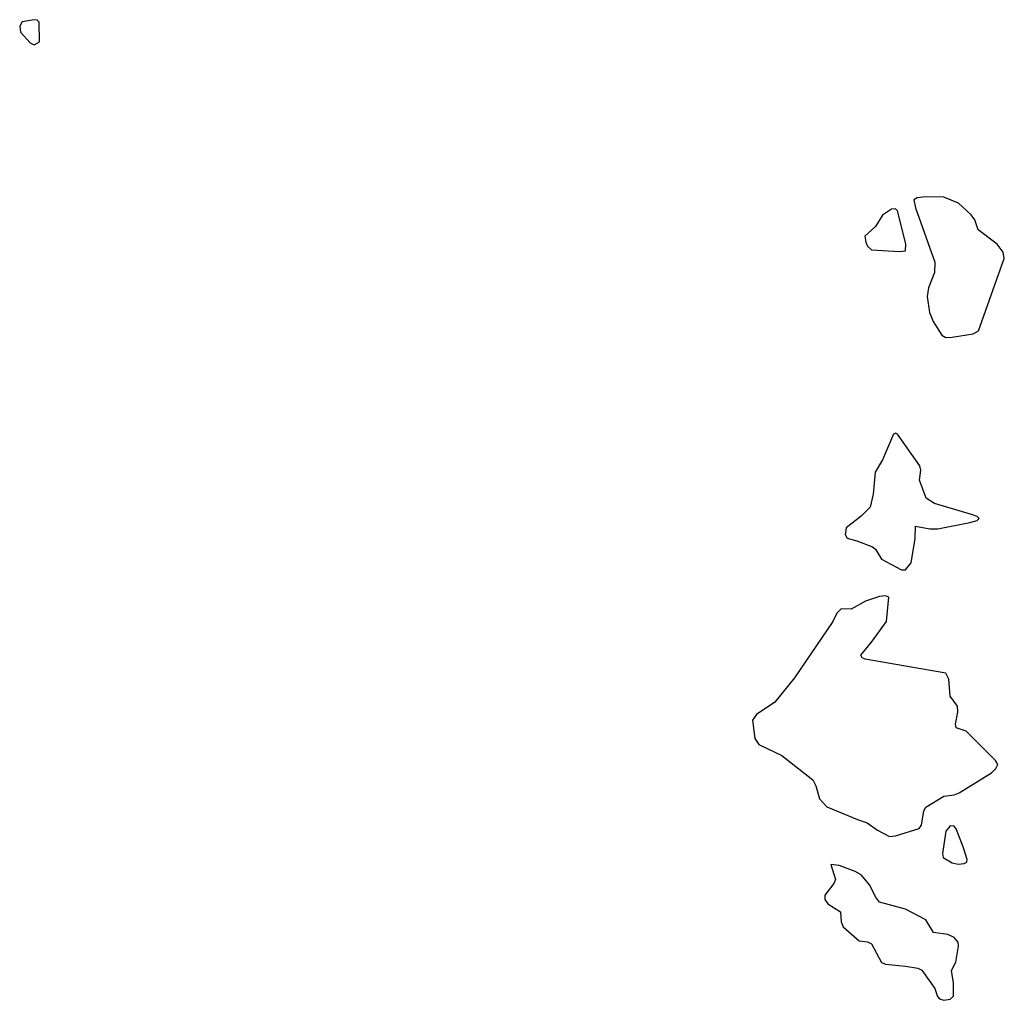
# Model space of a CAD drawing. Extents: x 1862350 to 2057294, y 212041 to 437318.
# Tile 126 of 256: x 1898233 to 1903114, y 344137 to 348998. Entities that reach past the tile are written whole.
import ezdxf

# ---------------------------------------------------------------- set-up
doc = ezdxf.new("R2010")
doc.units = 0

msp = doc.modelspace()

# ---------------------------------------------------------------- linework, layer by layer
at = {"layer": '0CON10XD'}
for points in [[(1898305, 348873.3), (1898331.7, 348888.3), (1898330, 348985), (1898320, 348995), (1898305, 348997.5), (1898245, 348987.5), (1898233.3, 348965), (1898236.7, 348935), (1898285, 348883.3), (1898305, 348873.3)], [(1902825, 347421.5), (1902855, 347423.6), (1902959.1, 347440.9), (1902986.9, 347455), (1903114.2, 347814.2), (1903108, 347845), (1903078.8, 347885), (1902985, 347956.2), (1902967.9, 348005), (1902949.5, 348029.5), (1902887.6, 348087.6), (1902815, 348117.3), (1902725, 348119.1), (1902682.5, 348115), (1902666, 348105), (1902674.4, 348065), (1902770, 347795), (1902768.2, 347745), (1902738.9, 347668.9), (1902731.2, 347625), (1902743.2, 347546.8), (1902761.2, 347501.2), (1902805, 347434.3), (1902825, 347421.5)], [(1902595, 347848.8), (1902625, 347852.5), (1902626.1, 347886.1), (1902585, 348050), (1902575, 348060), (1902555, 348057.5), (1902510.9, 348029.1), (1902475, 347971.8), (1902422.9, 347925), (1902427.5, 347895), (1902436.2, 347875), (1902455, 347856.7), (1902595, 347848.8)], [(1902625, 346271.2), (1902652.5, 346305), (1902672.2, 346425), (1902673.3, 346486.7), (1902745, 346473.6), (1902785, 346473.2), (1902943.3, 346505), (1902980, 346515), (1902988.8, 346525), (1902978.8, 346535), (1902951.2, 346545), (1902768.5, 346598.5), (1902726.2, 346625), (1902693.8, 346715), (1902701.2, 346765), (1902695.9, 346785.9), (1902585, 346942.5), (1902575, 346947.5), (1902565, 346942.5), (1902510.8, 346815), (1902474.2, 346755), (1902464.2, 346645), (1902448.5, 346581.5), (1902405, 346536.2), (1902330.5, 346479.5), (1902326, 346445), (1902335, 346426.7), (1902383.5, 346413.5), (1902461.2, 346385), (1902475, 346373.3), (1902505, 346323.8), (1902605, 346271.2), (1902625, 346271.2)], [(1902545, 344949.4), (1902575, 344951.4), (1902692.1, 344987.9), (1902704.4, 345005.6), (1902714.8, 345075.2), (1902725, 345094.2), (1902815, 345149.4), (1902865, 345154.6), (1902890, 345165), (1903051.4, 345265), (1903072.5, 345285), (1903082.5, 345305), (1903070.8, 345325), (1902925, 345470.8), (1902875, 345487.5), (1902871.9, 345505), (1902884.5, 345565), (1902881.8, 345595), (1902845.4, 345645), (1902838.9, 345728.9), (1902825, 345758.8), (1902425, 345827.5), (1902410, 345835), (1902403, 345847), (1902455, 345912.5), (1902530, 346015), (1902542.5, 346135), (1902525, 346141.2), (1902495, 346137.5), (1902426.7, 346115), (1902355, 346076), (1902305, 346076.7), (1902283.8, 346055), (1902263.8, 346015), (1902074, 345735), (1901976.2, 345615), (1901885.9, 345554.1), (1901866.7, 345525), (1901876.7, 345435), (1901897.5, 345405), (1902010.7, 345350.7), (1902165, 345230), (1902180.5, 345200.5), (1902198.8, 345135), (1902235, 345096.2), (1902386.4, 345033.6), (1902435, 345015.8), (1902485, 344980.8), (1902545, 344949.4)], [(1902885, 344811.9), (1902915, 344814.3), (1902927.8, 344822.2), (1902930.6, 344835), (1902912.3, 344892.3), (1902875, 344986), (1902865, 345000), (1902845, 345002), (1902823.9, 344975), (1902808.2, 344865), (1902811.1, 344845), (1902855, 344818.1), (1902885, 344811.9)], [(1902815, 344136.7), (1902845, 344142.5), (1902863, 344157), (1902863, 344223), (1902852.5, 344285), (1902874.5, 344325.5), (1902887.8, 344405), (1902884.8, 344425), (1902865, 344447.4), (1902835, 344463.4), (1902762.7, 344472.7), (1902725, 344536.2), (1902625, 344588.8), (1902495, 344622.5), (1902475, 344649.2), (1902447.7, 344707.7), (1902405, 344758.1), (1902375, 344775.6), (1902295, 344805.6), (1902255, 344810), (1902276.7, 344735), (1902268.8, 344715), (1902225, 344657.5), (1902224.2, 344635.8), (1902240, 344615), (1902301.4, 344575), (1902304.7, 344525), (1902315, 344500.4), (1902395, 344432), (1902436.1, 344426.1), (1902455, 344416.7), (1902505, 344323.8), (1902525, 344316), (1902625, 344305.8), (1902685, 344296.2), (1902706.1, 344286.1), (1902770, 344195), (1902783.3, 344155), (1902793.6, 344143.6), (1902815, 344136.7)]]:
    msp.add_lwpolyline(points, dxfattribs=at)

doc.saveas('drawing.dxf')
